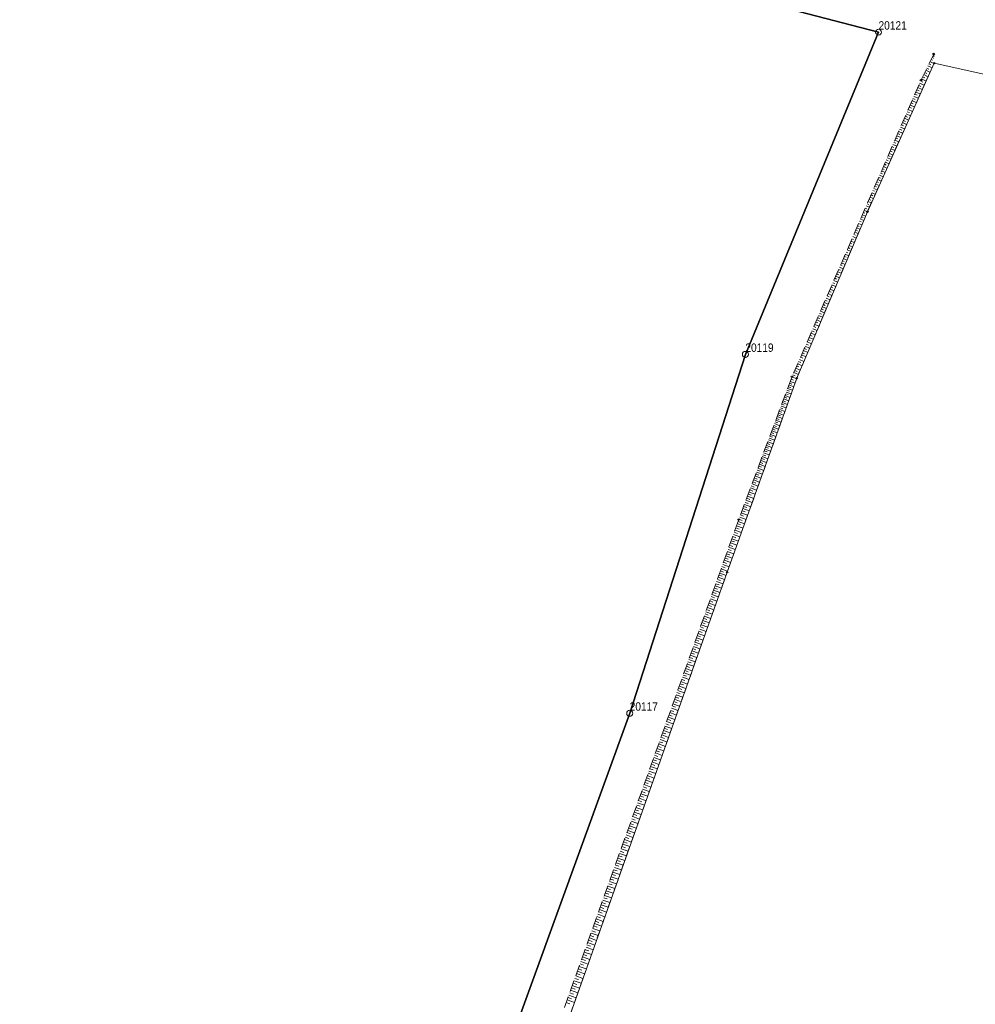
# Model space of a CAD drawing. Header units: metres. Extents: x 5548743 to 5556416, y 5707500 to 5714000.
# Tile 121 of 244: x 5552633 to 5552761, y 5711502 to 5711634. Entities that reach past the tile are written whole.
import ezdxf
from ezdxf.enums import TextEntityAlignment as Align

# ---------------------------------------------------------------- set-up
doc = ezdxf.new("R2010")
doc.units = ezdxf.units.M
doc.linetypes.add('1.5_0.75', pattern=[2.25, 1.5, -0.75])
doc.linetypes.add('219-1000', pattern=[0])
doc.layers.get('0').update_dxf_attribs({"color": 2, "lineweight": 5})
doc.styles.get("Standard").update_dxf_attribs({"font": 'Working1250', "width": 0.75})

# ---------------------------------------------------------------- blocks, each defined once
blk = doc.blocks.new('202')
at = {"color": 0, "linetype": 'Continuous', "lineweight": 0}
blk.add_circle((0, 0), 0.4, dxfattribs=at)
blk = doc.blocks.new('PIKIETAW1891')
at = {"color": 0}
blk.add_circle((0, 0), 0.09, dxfattribs=at)

msp = doc.modelspace()

# ---------------------------------------------------------------- linework, layer by layer
at = {"layer": '000 Inne (niezydentyfikowane)', "color": 7, "linetype": 'CONTINUOUS', "lineweight": 18, "flags": 128}
for points in [[(5552754.81, 5711627.75), (5552755.08, 5711627.62)], [(5552754.95, 5711628.04), (5552755.48, 5711627.78)], [(5552755.09, 5711628.32), (5552755.29, 5711628.23)], [(5552755.23, 5711628.61), (5552755.48, 5711628.49)], [(5552754.11, 5711626.32), (5552754.69, 5711626.03)], [(5552754.25, 5711626.6), (5552754.54, 5711626.46)], [(5552754.39, 5711626.89), (5552754.95, 5711626.62)], [(5552754.53, 5711627.18), (5552754.81, 5711627.04)], [(5552754.67, 5711627.46), (5552755.22, 5711627.2)], [(5552753.57, 5711625.16), (5552754.18, 5711624.9)], [(5552753.69, 5711625.46), (5552754, 5711625.32)], [(5552753.83, 5711625.75), (5552754.43, 5711625.45)], [(5552753.97, 5711626.03), (5552754.27, 5711625.89)], [(5552752.93, 5711623.7), (5552753.23, 5711623.57)], [(5552753.06, 5711623.99), (5552753.66, 5711623.73)], [(5552753.19, 5711624.29), (5552753.49, 5711624.16)], [(5552753.31, 5711624.58), (5552753.92, 5711624.31)], [(5552753.44, 5711624.87), (5552753.75, 5711624.74)], [(5552752.42, 5711622.53), (5552752.71, 5711622.41)], [(5552752.55, 5711622.82), (5552753.14, 5711622.57)], [(5552752.68, 5711623.12), (5552752.97, 5711622.99)], [(5552752.8, 5711623.41), (5552753.4, 5711623.15)], [(5552751.79, 5711621.07), (5552752.35, 5711620.82)], [(5552751.91, 5711621.36), (5552752.2, 5711621.24)], [(5552752.04, 5711621.65), (5552752.61, 5711621.41)], [(5552752.17, 5711621.95), (5552752.46, 5711621.82)], [(5552752.3, 5711622.24), (5552752.87, 5711621.99)], [(5552751.28, 5711619.9), (5552751.83, 5711619.66)], [(5552751.41, 5711620.19), (5552751.68, 5711620.07)], [(5552751.53, 5711620.48), (5552752.09, 5711620.24)], [(5552751.66, 5711620.78), (5552751.94, 5711620.65)], [(5552750.64, 5711618.44), (5552750.91, 5711618.32)], [(5552750.77, 5711618.73), (5552751.3, 5711618.5)], [(5552750.9, 5711619.02), (5552751.17, 5711618.9)], [(5552751.02, 5711619.31), (5552751.57, 5711619.08)], [(5552751.15, 5711619.61), (5552751.42, 5711619.49)], [(5552750.13, 5711617.27), (5552750.39, 5711617.15)], [(5552750.26, 5711617.56), (5552750.78, 5711617.33)], [(5552750.39, 5711617.85), (5552750.65, 5711617.74)], [(5552750.51, 5711618.14), (5552751.04, 5711617.91)], [(5552749.62, 5711616.1), (5552749.88, 5711615.99)], [(5552749.75, 5711616.39), (5552750.26, 5711616.17)], [(5552749.88, 5711616.68), (5552750.13, 5711616.57)], [(5552750.01, 5711616.97), (5552750.52, 5711616.75)], [(5552748.99, 5711614.63), (5552749.47, 5711614.42)], [(5552749.12, 5711614.93), (5552749.36, 5711614.82)], [(5552749.24, 5711615.22), (5552749.74, 5711615.01)], [(5552749.37, 5711615.51), (5552749.62, 5711615.4)], [(5552749.5, 5711615.8), (5552750, 5711615.59)], [(5552748.48, 5711613.46), (5552748.95, 5711613.26)], [(5552748.61, 5711613.76), (5552748.84, 5711613.65)], [(5552748.73, 5711614.05), (5552749.21, 5711613.84)], [(5552748.86, 5711614.34), (5552749.1, 5711614.24)], [(5552747.84, 5711612), (5552748.07, 5711611.9)], [(5552747.97, 5711612.3), (5552748.43, 5711612.1)], [(5552748.1, 5711612.59), (5552748.33, 5711612.49)], [(5552748.23, 5711612.88), (5552748.69, 5711612.68)], [(5552748.35, 5711613.17), (5552748.59, 5711613.07)], [(5552747.33, 5711610.83), (5552747.55, 5711610.74)], [(5552747.46, 5711611.13), (5552747.9, 5711610.93)], [(5552747.59, 5711611.42), (5552747.81, 5711611.32)], [(5552747.72, 5711611.71), (5552748.17, 5711611.51)], [(5552746.7, 5711609.37), (5552747.12, 5711609.19)], [(5552746.83, 5711609.66), (5552747.04, 5711609.57)], [(5552746.95, 5711609.96), (5552747.38, 5711609.77)], [(5552747.08, 5711610.25), (5552747.3, 5711610.15)], [(5552747.21, 5711610.54), (5552747.64, 5711610.35)], [(5552746.19, 5711608.2), (5552746.6, 5711608.02)], [(5552746.32, 5711608.49), (5552746.52, 5711608.4)], [(5552746.44, 5711608.79), (5552746.86, 5711608.61)], [(5552746.57, 5711609.08), (5552746.78, 5711608.99)], [(5552745.55, 5711606.74), (5552745.76, 5711606.65)], [(5552745.68, 5711607.03), (5552746.1, 5711606.85)], [(5552745.81, 5711607.32), (5552746.02, 5711607.23)], [(5552745.94, 5711607.62), (5552746.35, 5711607.44)], [(5552746.06, 5711607.91), (5552746.27, 5711607.82)], [(5552745.05, 5711605.57), (5552745.26, 5711605.47)], [(5552745.17, 5711605.86), (5552745.6, 5711605.67)], [(5552745.3, 5711606.15), (5552745.51, 5711606.06)], [(5552745.43, 5711606.45), (5552745.85, 5711606.26)], [(5552744.41, 5711604.11), (5552744.85, 5711603.91)], [(5552744.54, 5711604.4), (5552744.76, 5711604.3)], [(5552744.66, 5711604.69), (5552745.1, 5711604.5)], [(5552744.79, 5711604.98), (5552745.01, 5711604.89)], [(5552744.92, 5711605.28), (5552745.35, 5711605.09)], [(5552743.9, 5711602.94), (5552744.36, 5711602.74)], [(5552744.03, 5711603.23), (5552744.25, 5711603.13)], [(5552744.15, 5711603.52), (5552744.61, 5711603.32)], [(5552744.28, 5711603.81), (5552744.51, 5711603.72)], [(5552743.26, 5711601.47), (5552743.5, 5711601.37)], [(5552743.39, 5711601.77), (5552743.86, 5711601.56)], [(5552743.52, 5711602.06), (5552743.75, 5711601.96)], [(5552743.65, 5711602.35), (5552744.11, 5711602.15)], [(5552743.77, 5711602.64), (5552744, 5711602.54)], [(5552742.76, 5711600.3), (5552743, 5711600.2)], [(5552742.88, 5711600.6), (5552743.36, 5711600.39)], [(5552743.01, 5711600.89), (5552743.25, 5711600.79)], [(5552743.14, 5711601.18), (5552743.61, 5711600.98)], [(5552742.12, 5711598.84), (5552742.61, 5711598.63)], [(5552742.25, 5711599.13), (5552742.49, 5711599.03)], [(5552742.37, 5711599.43), (5552742.86, 5711599.21)], [(5552742.5, 5711599.72), (5552742.74, 5711599.61)], [(5552742.63, 5711600.01), (5552743.11, 5711599.8)], [(5552741.61, 5711597.67), (5552742.12, 5711597.45)], [(5552741.74, 5711597.96), (5552741.99, 5711597.85)], [(5552741.86, 5711598.26), (5552742.37, 5711598.04)], [(5552741.99, 5711598.55), (5552742.24, 5711598.44)], [(5552740.97, 5711596.21), (5552741.23, 5711596.1)], [(5552741.1, 5711596.5), (5552741.62, 5711596.28)], [(5552741.23, 5711596.79), (5552741.49, 5711596.68)], [(5552741.36, 5711597.09), (5552741.87, 5711596.86)], [(5552741.48, 5711597.38), (5552741.74, 5711597.27)], [(5552740.47, 5711595.04), (5552740.73, 5711594.92)], [(5552740.59, 5711595.33), (5552741.12, 5711595.1)], [(5552740.72, 5711595.62), (5552740.98, 5711595.51)], [(5552740.85, 5711595.92), (5552741.37, 5711595.69)], [(5552739.83, 5711593.58), (5552740.37, 5711593.34)], [(5552739.96, 5711593.87), (5552740.23, 5711593.75)], [(5552740.08, 5711594.16), (5552740.62, 5711593.93)], [(5552740.21, 5711594.45), (5552740.48, 5711594.34)], [(5552740.34, 5711594.75), (5552740.87, 5711594.51)], [(5552739.32, 5711592.41), (5552739.88, 5711592.16)], [(5552739.45, 5711592.7), (5552739.72, 5711592.58)], [(5552739.58, 5711592.99), (5552740.13, 5711592.75)], [(5552739.7, 5711593.28), (5552739.98, 5711593.17)], [(5552738.68, 5711590.94), (5552738.97, 5711590.82)], [(5552738.81, 5711591.24), (5552739.38, 5711590.99)], [(5552738.94, 5711591.53), (5552739.22, 5711591.41)], [(5552739.07, 5711591.82), (5552739.63, 5711591.58)], [(5552739.19, 5711592.11), (5552739.47, 5711591.99)], [(5552738.18, 5711589.77), (5552738.47, 5711589.65)], [(5552738.3, 5711590.07), (5552738.88, 5711589.82)], [(5552738.43, 5711590.36), (5552738.72, 5711590.23)], [(5552738.56, 5711590.65), (5552739.13, 5711590.4)], [(5552737.54, 5711588.31), (5552738.13, 5711588.05)], [(5552737.67, 5711588.6), (5552737.96, 5711588.48)], [(5552737.79, 5711588.9), (5552738.38, 5711588.64)], [(5552737.92, 5711589.19), (5552738.21, 5711589.06)], [(5552738.05, 5711589.48), (5552738.63, 5711589.23)], [(5552737.03, 5711587.14), (5552737.64, 5711586.88)], [(5552737.16, 5711587.43), (5552737.46, 5711587.3)], [(5552737.29, 5711587.73), (5552737.89, 5711587.47)], [(5552737.41, 5711588.02), (5552737.71, 5711587.89)], [(5552736.41, 5711585.67), (5552736.73, 5711585.55)], [(5552736.52, 5711585.97), (5552737.16, 5711585.74)], [(5552736.65, 5711586.26), (5552736.96, 5711586.13)], [(5552736.78, 5711586.56), (5552737.39, 5711586.29)], [(5552736.9, 5711586.85), (5552737.21, 5711586.72)], [(5552735.95, 5711584.43), (5552736.6, 5711584.19)], [(5552736.04, 5711584.67), (5552736.36, 5711584.55)], [(5552736.13, 5711584.9), (5552736.77, 5711584.66)], [(5552736.21, 5711585.14), (5552736.53, 5711585.02)], [(5552736.3, 5711585.37), (5552736.94, 5711585.14)], [(5552735.42, 5711583.03), (5552736.09, 5711582.78)], [(5552735.51, 5711583.26), (5552735.84, 5711583.14)], [(5552735.6, 5711583.5), (5552736.26, 5711583.25)], [(5552735.69, 5711583.73), (5552736.02, 5711583.61)], [(5552735.77, 5711583.96), (5552736.43, 5711583.72)], [(5552735.86, 5711584.2), (5552736.19, 5711584.08)], [(5552734.99, 5711581.85), (5552735.33, 5711581.72)], [(5552735.07, 5711582.09), (5552735.75, 5711581.83)], [(5552735.16, 5711582.32), (5552735.5, 5711582.19)], [(5552735.25, 5711582.56), (5552735.92, 5711582.3)], [(5552735.34, 5711582.79), (5552735.67, 5711582.66)], [(5552734.46, 5711580.44), (5552734.81, 5711580.31)], [(5552734.55, 5711580.68), (5552735.25, 5711580.42)], [(5552734.64, 5711580.91), (5552734.98, 5711580.78)], [(5552734.72, 5711581.15), (5552735.41, 5711580.89)], [(5552734.81, 5711581.38), (5552735.16, 5711581.25)], [(5552734.9, 5711581.62), (5552735.58, 5711581.36)], [(5552733.93, 5711579.03), (5552734.29, 5711578.89)], [(5552734.02, 5711579.26), (5552734.74, 5711579)], [(5552734.11, 5711579.5), (5552734.47, 5711579.37)], [(5552734.2, 5711579.74), (5552734.91, 5711579.47)], [(5552734.29, 5711579.97), (5552734.64, 5711579.84)], [(5552734.37, 5711580.21), (5552735.08, 5711579.94)], [(5552733.48, 5711577.82), (5552734.22, 5711577.55)], [(5552733.57, 5711578.06), (5552733.94, 5711577.93)], [(5552733.66, 5711578.31), (5552734.39, 5711578.04)], [(5552733.75, 5711578.55), (5552734.12, 5711578.41)], [(5552733.84, 5711578.79), (5552734.56, 5711578.52)], [(5552733.03, 5711576.59), (5552733.4, 5711576.45)], [(5552733.12, 5711576.84), (5552733.86, 5711576.56)], [(5552733.21, 5711577.09), (5552733.58, 5711576.95)], [(5552733.3, 5711577.33), (5552734.04, 5711577.06)], [(5552733.39, 5711577.58), (5552733.76, 5711577.44)], [(5552732.46, 5711575.09), (5552732.85, 5711574.94)], [(5552732.56, 5711575.34), (5552733.32, 5711575.06)], [(5552732.65, 5711575.59), (5552733.03, 5711575.45)], [(5552732.75, 5711575.85), (5552733.5, 5711575.56)], [(5552732.84, 5711576.1), (5552733.22, 5711575.96)], [(5552732.93, 5711576.35), (5552733.68, 5711576.07)], [(5552731.98, 5711573.8), (5552732.76, 5711573.51)], [(5552732.08, 5711574.06), (5552732.47, 5711573.92)], [(5552732.18, 5711574.32), (5552732.95, 5711574.03)], [(5552732.27, 5711574.58), (5552732.66, 5711574.43)], [(5552732.37, 5711574.83), (5552733.14, 5711574.55)], [(5552731.5, 5711572.49), (5552731.89, 5711572.35)], [(5552731.59, 5711572.76), (5552732.39, 5711572.46)], [(5552731.69, 5711573.02), (5552732.09, 5711572.87)], [(5552731.79, 5711573.28), (5552732.58, 5711572.99)], [(5552731.89, 5711573.54), (5552732.28, 5711573.4)], [(5552731, 5711571.16), (5552731.81, 5711570.86)], [(5552731.1, 5711571.43), (5552731.5, 5711571.28)], [(5552731.2, 5711571.7), (5552732, 5711571.4)], [(5552731.3, 5711571.96), (5552731.7, 5711571.81)], [(5552731.4, 5711572.23), (5552732.2, 5711571.93)], [(5552730.59, 5711570.07), (5552731.42, 5711569.76)], [(5552730.69, 5711570.34), (5552731.1, 5711570.19)], [(5552730.8, 5711570.62), (5552731.61, 5711570.31)], [(5552730.9, 5711570.89), (5552731.3, 5711570.74)], [(5552730.07, 5711568.69), (5552730.5, 5711568.53)], [(5552730.18, 5711568.97), (5552731.02, 5711568.65)], [(5552730.28, 5711569.24), (5552730.7, 5711569.09)], [(5552730.39, 5711569.52), (5552731.22, 5711569.21)], [(5552730.49, 5711569.8), (5552730.9, 5711569.64)], [(5552729.55, 5711567.27), (5552730.41, 5711566.95)], [(5552729.65, 5711567.56), (5552730.08, 5711567.4)], [(5552729.76, 5711567.84), (5552730.61, 5711567.52)], [(5552729.87, 5711568.12), (5552730.29, 5711567.97)], [(5552729.97, 5711568.41), (5552730.82, 5711568.09)], [(5552729.13, 5711566.12), (5552730, 5711565.81)], [(5552729.23, 5711566.41), (5552729.67, 5711566.25)], [(5552729.34, 5711566.7), (5552730.2, 5711566.39)], [(5552729.44, 5711566.99), (5552729.87, 5711566.83)], [(5552728.62, 5711564.68), (5552729.05, 5711564.52)], [(5552728.72, 5711564.97), (5552729.58, 5711564.66)], [(5552728.82, 5711565.25), (5552729.25, 5711565.1)], [(5552728.92, 5711565.54), (5552729.79, 5711565.23)], [(5552729.03, 5711565.83), (5552729.46, 5711565.68)], [(5552728.2, 5711563.53), (5552728.64, 5711563.37)], [(5552728.31, 5711563.82), (5552729.17, 5711563.51)], [(5552728.41, 5711564.1), (5552728.84, 5711563.95)], [(5552728.51, 5711564.39), (5552729.38, 5711564.08)], [(5552727.69, 5711562.09), (5552728.55, 5711561.79)], [(5552727.79, 5711562.38), (5552728.22, 5711562.23)], [(5552727.9, 5711562.67), (5552728.76, 5711562.36)], [(5552728, 5711562.95), (5552728.43, 5711562.8)], [(5552728.1, 5711563.24), (5552728.96, 5711562.93)], [(5552727.18, 5711560.66), (5552727.61, 5711560.51)], [(5552727.28, 5711560.95), (5552728.14, 5711560.64)], [(5552727.39, 5711561.24), (5552727.81, 5711561.08)], [(5552727.49, 5711561.52), (5552728.35, 5711561.22)], [(5552727.59, 5711561.81), (5552728.02, 5711561.65)], [(5552726.77, 5711559.52), (5552727.2, 5711559.37)], [(5552726.88, 5711559.81), (5552727.73, 5711559.5)], [(5552726.98, 5711560.09), (5552727.41, 5711559.94)], [(5552727.08, 5711560.38), (5552727.94, 5711560.07)], [(5552726.26, 5711558.09), (5552727.12, 5711557.79)], [(5552726.37, 5711558.38), (5552726.8, 5711558.23)], [(5552726.47, 5711558.67), (5552727.33, 5711558.36)], [(5552726.57, 5711558.95), (5552727, 5711558.8)], [(5552726.67, 5711559.24), (5552727.53, 5711558.93)], [(5552725.85, 5711556.95), (5552726.72, 5711556.64)], [(5552725.96, 5711557.23), (5552726.39, 5711557.08)], [(5552726.06, 5711557.52), (5552726.92, 5711557.21)], [(5552726.16, 5711557.81), (5552726.59, 5711557.65)], [(5552725.34, 5711555.51), (5552725.77, 5711555.36)], [(5552725.44, 5711555.8), (5552726.31, 5711555.49)], [(5552725.55, 5711556.09), (5552725.98, 5711555.93)], [(5552725.65, 5711556.37), (5552726.51, 5711556.07)], [(5552725.75, 5711556.66), (5552726.18, 5711556.51)], [(5552724.83, 5711554.07), (5552725.69, 5711553.76)], [(5552724.93, 5711554.36), (5552725.36, 5711554.2)], [(5552725.03, 5711554.65), (5552725.9, 5711554.34)], [(5552725.13, 5711554.93), (5552725.57, 5711554.78)], [(5552725.24, 5711555.22), (5552726.1, 5711554.91)], [(5552724.41, 5711552.91), (5552725.28, 5711552.6)], [(5552724.52, 5711553.2), (5552724.95, 5711553.05)], [(5552724.62, 5711553.49), (5552725.49, 5711553.18)], [(5552724.72, 5711553.78), (5552725.16, 5711553.62)], [(5552723.89, 5711551.46), (5552724.33, 5711551.31)], [(5552724, 5711551.75), (5552724.87, 5711551.44)], [(5552724.1, 5711552.04), (5552724.54, 5711551.89)], [(5552724.21, 5711552.33), (5552725.08, 5711552.02)], [(5552724.31, 5711552.62), (5552724.74, 5711552.47)], [(5552723.48, 5711550.3), (5552723.92, 5711550.14)], [(5552723.58, 5711550.59), (5552724.46, 5711550.28)], [(5552723.69, 5711550.88), (5552724.12, 5711550.72)], [(5552723.79, 5711551.17), (5552724.66, 5711550.86)], [(5552722.96, 5711548.84), (5552723.83, 5711548.53)], [(5552723.06, 5711549.13), (5552723.5, 5711548.98)], [(5552723.17, 5711549.42), (5552724.04, 5711549.11)], [(5552723.27, 5711549.72), (5552723.71, 5711549.56)], [(5552723.37, 5711550.01), (5552724.25, 5711549.69)], [(5552722.54, 5711547.67), (5552723.42, 5711547.36)], [(5552722.64, 5711547.96), (5552723.08, 5711547.81)], [(5552722.75, 5711548.26), (5552723.63, 5711547.94)], [(5552722.85, 5711548.55), (5552723.29, 5711548.39)], [(5552722.02, 5711546.2), (5552722.46, 5711546.05)], [(5552722.12, 5711546.5), (5552723, 5711546.18)], [(5552722.23, 5711546.79), (5552722.67, 5711546.63)], [(5552722.33, 5711547.08), (5552723.21, 5711546.77)], [(5552722.43, 5711547.38), (5552722.87, 5711547.22)], [(5552721.59, 5711545.03), (5552722.04, 5711544.87)], [(5552721.7, 5711545.32), (5552722.58, 5711545)], [(5552721.81, 5711545.61), (5552722.25, 5711545.46)], [(5552721.91, 5711545.91), (5552722.79, 5711545.59)], [(5552721.17, 5711543.85), (5552721.62, 5711543.69)], [(5552721.28, 5711544.14), (5552722.16, 5711543.82)], [(5552721.38, 5711544.44), (5552721.83, 5711544.28)], [(5552721.49, 5711544.73), (5552722.37, 5711544.41)], [(5552720.64, 5711542.37), (5552721.53, 5711542.05)], [(5552720.75, 5711542.66), (5552721.2, 5711542.5)], [(5552720.86, 5711542.96), (5552721.74, 5711542.64)], [(5552720.96, 5711543.25), (5552721.41, 5711543.1)], [(5552721.07, 5711543.55), (5552721.95, 5711543.23)], [(5552720.22, 5711541.18), (5552721.11, 5711540.86)], [(5552720.33, 5711541.48), (5552720.77, 5711541.32)], [(5552720.43, 5711541.77), (5552721.32, 5711541.46)], [(5552720.54, 5711542.07), (5552720.98, 5711541.91)], [(5552719.69, 5711539.69), (5552720.14, 5711539.53)], [(5552719.8, 5711539.99), (5552720.69, 5711539.67)], [(5552719.9, 5711540.29), (5552720.35, 5711540.13)], [(5552720.01, 5711540.59), (5552720.9, 5711540.27)], [(5552720.11, 5711540.88), (5552720.56, 5711540.72)], [(5552719.26, 5711538.5), (5552719.71, 5711538.34)], [(5552719.37, 5711538.8), (5552720.27, 5711538.48)], [(5552719.48, 5711539.1), (5552719.92, 5711538.94)], [(5552719.58, 5711539.39), (5552720.48, 5711539.07)], [(5552718.73, 5711537), (5552719.63, 5711536.68)], [(5552718.84, 5711537.3), (5552719.28, 5711537.14)], [(5552718.94, 5711537.6), (5552719.84, 5711537.28)], [(5552719.05, 5711537.9), (5552719.5, 5711537.74)], [(5552719.16, 5711538.2), (5552720.05, 5711537.88)], [(5552718.3, 5711535.8), (5552719.2, 5711535.48)], [(5552718.41, 5711536.1), (5552718.86, 5711535.94)], [(5552718.51, 5711536.4), (5552719.41, 5711536.08)], [(5552718.62, 5711536.7), (5552719.07, 5711536.54)], [(5552717.87, 5711534.6), (5552718.77, 5711534.28)], [(5552717.98, 5711534.9), (5552718.43, 5711534.74)], [(5552718.08, 5711535.2), (5552718.99, 5711534.88)], [(5552718.19, 5711535.5), (5552718.64, 5711535.34)], [(5552717.33, 5711533.09), (5552717.78, 5711532.93)], [(5552717.44, 5711533.39), (5552718.35, 5711533.07)], [(5552717.55, 5711533.69), (5552718, 5711533.53)], [(5552717.65, 5711534), (5552718.56, 5711533.67)], [(5552717.76, 5711534.3), (5552718.21, 5711534.14)], [(5552716.9, 5711531.88), (5552717.35, 5711531.72)], [(5552717.01, 5711532.18), (5552717.92, 5711531.86)], [(5552717.11, 5711532.48), (5552717.57, 5711532.32)], [(5552717.22, 5711532.79), (5552718.13, 5711532.46)], [(5552716.46, 5711530.67), (5552716.92, 5711530.5)], [(5552716.57, 5711530.97), (5552717.48, 5711530.64)], [(5552716.68, 5711531.27), (5552717.14, 5711531.11)], [(5552716.79, 5711531.58), (5552717.7, 5711531.25)], [(5552715.92, 5711529.14), (5552716.84, 5711528.82)], [(5552716.03, 5711529.45), (5552716.49, 5711529.29)], [(5552716.14, 5711529.75), (5552717.05, 5711529.43)], [(5552716.25, 5711530.06), (5552716.7, 5711529.89)], [(5552716.36, 5711530.36), (5552717.27, 5711530.04)], [(5552715.48, 5711527.92), (5552716.4, 5711527.6)], [(5552715.59, 5711528.23), (5552716.05, 5711528.07)], [(5552715.7, 5711528.53), (5552716.62, 5711528.21)], [(5552715.81, 5711528.84), (5552716.27, 5711528.68)], [(5552715.05, 5711526.7), (5552715.97, 5711526.37)], [(5552715.16, 5711527.01), (5552715.62, 5711526.84)], [(5552715.27, 5711527.31), (5552716.18, 5711526.98)], [(5552715.38, 5711527.62), (5552715.83, 5711527.45)], [(5552714.5, 5711525.17), (5552714.96, 5711525)], [(5552714.61, 5711525.47), (5552715.53, 5711525.14)], [(5552714.72, 5711525.78), (5552715.18, 5711525.62)], [(5552714.83, 5711526.09), (5552715.75, 5711525.76)], [(5552714.94, 5711526.39), (5552715.4, 5711526.23)], [(5552714.06, 5711523.93), (5552714.52, 5711523.77)], [(5552714.17, 5711524.24), (5552715.09, 5711523.91)], [(5552714.28, 5711524.55), (5552714.74, 5711524.39)], [(5552714.39, 5711524.86), (5552715.31, 5711524.53)], [(5552713.62, 5711522.7), (5552714.08, 5711522.54)], [(5552713.73, 5711523.01), (5552714.66, 5711522.68)], [(5552713.84, 5711523.32), (5552714.3, 5711523.15)], [(5552713.95, 5711523.63), (5552714.88, 5711523.3)], [(5552713.18, 5711521.46), (5552713.64, 5711521.3)], [(5552713.29, 5711521.77), (5552714.22, 5711521.44)], [(5552713.4, 5711522.08), (5552713.86, 5711521.92)], [(5552713.51, 5711522.39), (5552714.44, 5711522.06)], [(5552712.62, 5711519.91), (5552713.56, 5711519.58)], [(5552712.73, 5711520.22), (5552713.2, 5711520.06)], [(5552712.85, 5711520.53), (5552713.78, 5711520.2)], [(5552712.96, 5711520.84), (5552713.42, 5711520.68)], [(5552713.07, 5711521.15), (5552714, 5711520.82)], [(5552712.18, 5711518.67), (5552713.11, 5711518.33)], [(5552712.29, 5711518.98), (5552712.76, 5711518.81)], [(5552712.4, 5711519.29), (5552713.33, 5711518.96)], [(5552712.51, 5711519.6), (5552712.98, 5711519.44)], [(5552711.73, 5711517.42), (5552712.67, 5711517.09)], [(5552711.84, 5711517.73), (5552712.31, 5711517.57)], [(5552711.96, 5711518.05), (5552712.89, 5711517.71)], [(5552712.07, 5711518.36), (5552712.54, 5711518.19)], [(5552711.29, 5711516.17), (5552712.23, 5711515.84)], [(5552711.4, 5711516.48), (5552711.87, 5711516.32)], [(5552711.51, 5711516.8), (5552712.45, 5711516.46)], [(5552711.62, 5711517.11), (5552712.09, 5711516.94)], [(5552710.84, 5711514.92), (5552711.78, 5711514.58)], [(5552710.95, 5711515.23), (5552711.42, 5711515.06)], [(5552711.06, 5711515.54), (5552712, 5711515.21)], [(5552711.17, 5711515.86), (5552711.64, 5711515.69)], [(5552710.28, 5711513.35), (5552710.75, 5711513.18)], [(5552710.39, 5711513.66), (5552711.33, 5711513.32)], [(5552710.5, 5711513.97), (5552710.97, 5711513.81)], [(5552710.61, 5711514.29), (5552711.56, 5711513.95)], [(5552710.73, 5711514.6), (5552711.2, 5711514.43)], [(5552709.83, 5711512.08), (5552710.3, 5711511.91)], [(5552709.94, 5711512.4), (5552710.89, 5711512.06)], [(5552710.05, 5711512.72), (5552710.53, 5711512.55)], [(5552710.16, 5711513.03), (5552711.11, 5711512.69)], [(5552709.37, 5711510.82), (5552709.85, 5711510.65)], [(5552709.49, 5711511.14), (5552710.44, 5711510.8)], [(5552709.6, 5711511.45), (5552710.08, 5711511.28)], [(5552709.71, 5711511.77), (5552710.66, 5711511.43)], [(5552708.92, 5711509.55), (5552709.4, 5711509.38)], [(5552709.04, 5711509.87), (5552709.99, 5711509.53)], [(5552709.15, 5711510.19), (5552709.62, 5711510.02)], [(5552709.26, 5711510.5), (5552710.21, 5711510.16)], [(5552708.47, 5711508.28), (5552708.95, 5711508.11)], [(5552708.58, 5711508.6), (5552709.54, 5711508.26)], [(5552708.7, 5711508.92), (5552709.17, 5711508.75)], [(5552708.81, 5711509.24), (5552709.76, 5711508.89)], [(5552708.01, 5711507.01), (5552708.49, 5711506.84)], [(5552708.13, 5711507.33), (5552709.08, 5711506.98)], [(5552708.24, 5711507.65), (5552708.72, 5711507.47)], [(5552708.35, 5711507.96), (5552709.31, 5711507.62)], [(5552707.56, 5711505.73), (5552708.04, 5711505.56)], [(5552707.67, 5711506.05), (5552708.63, 5711505.71)], [(5552707.79, 5711506.37), (5552708.26, 5711506.2)], [(5552707.9, 5711506.69), (5552708.86, 5711506.35)], [(5552707.1, 5711504.45), (5552707.58, 5711504.28)], [(5552707.21, 5711504.77), (5552708.18, 5711504.43)], [(5552707.33, 5711505.09), (5552707.81, 5711504.92)], [(5552707.44, 5711505.41), (5552708.4, 5711505.07)], [(5552706.53, 5711502.84), (5552707.49, 5711502.5)], [(5552706.64, 5711503.17), (5552707.12, 5711502.99)], [(5552706.76, 5711503.49), (5552707.72, 5711503.14)], [(5552706.87, 5711503.81), (5552707.35, 5711503.64)], [(5552706.98, 5711504.13), (5552707.95, 5711503.79)], [(5552706.41, 5711502.52), (5552706.89, 5711502.35)]]:
    msp.add_lwpolyline(points, dxfattribs=at)
at = {"layer": '216-obręb ewidencyjny', "color": 7, "linetype": 'CONTINUOUS', "lineweight": 25, "flags": 128}
for points in [[(5552679.16, 5711442.78), (5552714.87, 5711541.1), (5552730.31, 5711588.98), (5552748.08, 5711631.97), (5552646.36, 5711658.41), (5552638.8, 5711660.44), (5552624.64, 5711633.81), (5552623.01, 5711630.74), (5552615.25, 5711616.16), (5552602.2, 5711617.95), (5552594.64, 5711579.05), (5552553.44, 5711585.49), (5552548.45, 5711586.27), (5552514.23, 5711591.62), (5552515.33, 5711603.25), (5552517.25, 5711623.5), (5552520.9, 5711662.6), (5552524.28, 5711698.67), (5552528.39, 5711742.51), (5552528.77, 5711746.49), (5552386.72, 5711777.83)], [(5552386.72, 5711777.83), (5552528.77, 5711746.49), (5552528.39, 5711742.51), (5552524.28, 5711698.67), (5552520.9, 5711662.6), (5552517.25, 5711623.5), (5552515.33, 5711603.25), (5552514.23, 5711591.62), (5552548.45, 5711586.27), (5552553.44, 5711585.49), (5552594.64, 5711579.05), (5552602.2, 5711617.95), (5552615.25, 5711616.16), (5552623.01, 5711630.74), (5552624.64, 5711633.81), (5552638.8, 5711660.44), (5552646.36, 5711658.41), (5552748.08, 5711631.97), (5552730.31, 5711588.98), (5552714.87, 5711541.1), (5552679.16, 5711442.78)]]:
    msp.add_lwpolyline(points, dxfattribs=at)
at = {"layer": '218-kontur użytku gruntowego', "color": 3, "linetype": 'CONTINUOUS', "lineweight": 18, "flags": 128}
for points in [[(5552748.08, 5711631.97), (5552646.36, 5711658.41)], [(5552646.36, 5711658.41), (5552748.08, 5711631.97)], [(5552730.31, 5711588.98), (5552748.08, 5711631.97)], [(5552748.08, 5711631.97), (5552730.31, 5711588.98)], [(5552714.87, 5711541.1), (5552730.31, 5711588.98)], [(5552730.31, 5711588.98), (5552714.87, 5711541.1)], [(5552679.16, 5711442.78), (5552714.87, 5711541.1)], [(5552714.87, 5711541.1), (5552679.16, 5711442.78)]]:
    msp.add_lwpolyline(points, dxfattribs=at)
at = {"layer": '219-działka ewidencyjna', "color": 7, "linetype": '219-1000', "lineweight": 18, "flags": 128}
for points in [[(5552748.08, 5711631.97), (5552646.36, 5711658.41)], [(5552748.08, 5711631.97), (5552730.31, 5711588.98)], [(5552714.87, 5711541.1), (5552730.31, 5711588.98)], [(5552714.87, 5711541.1), (5552679.16, 5711442.78)]]:
    msp.add_lwpolyline(points, dxfattribs=at)
at = {"layer": 'skarpa nieumocniona', "color": 7, "linetype": '1.5_0.75', "lineweight": 18, "flags": 128}
msp.add_lwpolyline([(5552755.45, 5711629.06), (5552753.74, 5711625.56), (5552736.53, 5711585.99), (5552729.42, 5711566.93), (5552694.86, 5711470.19), (5552684.1, 5711430.18), (5552684.03, 5711424.63), (5552697.65, 5711400.54), (5552712.04, 5711385.26), (5552735.67, 5711377.05), (5552739.11, 5711370.47), (5552739.93, 5711370.53), (5552736.25, 5711377.76), (5552712.84, 5711386.28), (5552698.21, 5711401.31), (5552684.92, 5711424.88), (5552685.28, 5711430.17), (5552695.83, 5711469.66), (5552727.88, 5711559.92), (5552737.18, 5711585.8), (5552746.59, 5711608.01), (5552755.51, 5711627.85)], close=True, dxfattribs=at)
msp.add_lwpolyline([(5552755.45, 5711629.06), (5552753.74, 5711625.56), (5552736.53, 5711585.99), (5552729.42, 5711566.93), (5552694.86, 5711470.19), (5552684.1, 5711430.18), (5552684.03, 5711424.63), (5552697.65, 5711400.54), (5552712.04, 5711385.26), (5552735.67, 5711377.05), (5552739.11, 5711370.47), (5552739.93, 5711370.53), (5552736.25, 5711377.76), (5552712.84, 5711386.28), (5552698.21, 5711401.31), (5552684.92, 5711424.88), (5552685.28, 5711430.17), (5552695.83, 5711469.66), (5552727.88, 5711559.92), (5552737.18, 5711585.8), (5552746.59, 5711608.01), (5552755.51, 5711627.85)], close=True, dxfattribs=at)
at = {"layer": 'woda stojąca', "color": 141, "linetype": 'CONTINUOUS', "lineweight": 18, "flags": 128}
msp.add_lwpolyline([(5552815.62, 5711374.47), (5552832.87, 5711434.97), (5552841.2, 5711465.77), (5552855.91, 5711518.26), (5552878.44, 5711600.62), (5552755.51, 5711627.85), (5552746.59, 5711608.01), (5552737.18, 5711585.8), (5552727.88, 5711559.92), (5552695.83, 5711469.66), (5552685.28, 5711430.17), (5552684.92, 5711424.88), (5552698.21, 5711401.31), (5552712.84, 5711386.28), (5552736.25, 5711377.76), (5552739.93, 5711370.53), (5552755.89, 5711371.71)], close=True, dxfattribs=at)

# ---------------------------------------------------------------- block references
at = {"layer": '202-punkt graniczny', "color": 7, "linetype": 'CONTINUOUS', "lineweight": 18}
for p in [(5552748.08, 5711631.97), (5552730.31, 5711588.98), (5552714.87, 5711541.1)]:
    msp.add_blockref('202', p, dxfattribs=at)
at = {"layer": 'Punkt roboczy BDOT GESUT K1', "color": 6, "linetype": 'CONTINUOUS', "lineweight": 18}
for p in [(5552755.45, 5711629.06), (5552755.51, 5711627.85), (5552755.51, 5711627.85), (5552753.74, 5711625.56), (5552746.59, 5711608.01), (5552746.59, 5711608.01), (5552736.53, 5711585.99), (5552737.18, 5711585.8), (5552737.18, 5711585.8), (5552729.42, 5711566.93), (5552727.88, 5711559.92), (5552727.88, 5711559.92)]:
    msp.add_blockref('PIKIETAW1891', p, dxfattribs=at)

# ---------------------------------------------------------------- texts
at = {"layer": '202-punkt graniczny-Atr103', "color": 7, "width": 0.9}
for s, p in [('20121', (5552748.08, 5711631.97)), ('20121', (5552748.08, 5711631.97)), ('20119', (5552730.31, 5711588.98)), ('20119', (5552730.31, 5711588.98)), ('20117', (5552714.87, 5711541.1)), ('20117', (5552714.87, 5711541.1))]:
    msp.add_text(s, height=1.125, dxfattribs=at).set_placement(p, align=Align.BOTTOM_LEFT)

doc.saveas('drawing.dxf')
